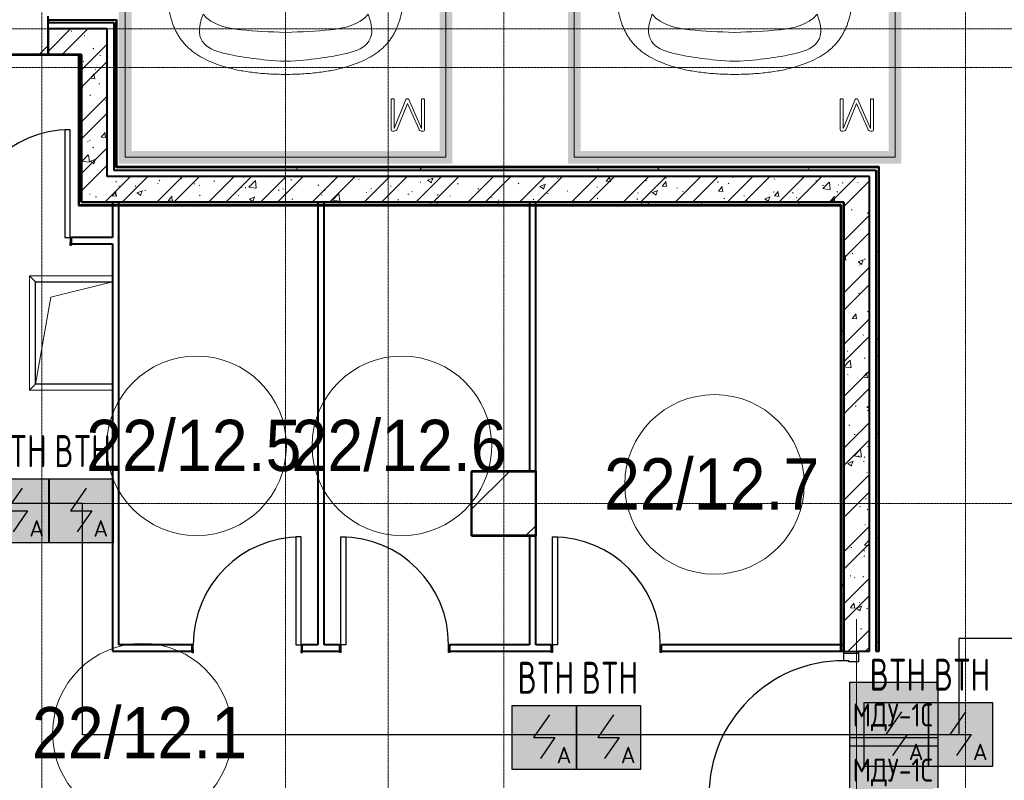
# Model space of a CAD drawing. Header units: millimetres. Extents: x -135639 to 224623, y -383017 to -59102.
# Tile 134 of 256: x 113622 to 121296, y -337573 to -331643. Entities that reach past the tile are written whole.
import ezdxf
from ezdxf.enums import TextEntityAlignment as Align

# ---------------------------------------------------------------- set-up
doc = ezdxf.new("R2010")
doc.units = ezdxf.units.MM
for name, pattern in [('CONTINOUS', [0]), ('Линия сетки', [25, 20, -2.5, 0, -2.5]), ('Невидимые', [5, 3, -2]), ('Штрих_3_3_', [6, 3, -3])]:
    doc.linetypes.add(name, pattern=pattern)
for name, color, linetype, lineweight in [('A-000-M_MASS', 7, 'Continuous', 18), ('A-010-A_ROOM', 7, 'Continuous', 20), ('A-200-M_WALL', 7, 'Continuous', 18), ('A-200-M_WALL_EXT', 7, 'Continuous', 18), ('A-200-M_WALL_INT', 7, 'Continuous', 18), ('A-200-M_WALL_PAT', 7, 'Continuous', 40), ('A-314-M_WINDOW', 7, 'Continuous', 18), ('A-325-M_DOOR', 7, 'Continuous', 18), ('A-325-M_DOOR__FRAME', 7, 'Continuous', 30), ('A-325-M_DOOR_PANEL', 7, 'Continuous', 30), ('C-953-M_PARKING', 7, 'Continuous', 18), ('C-953-MH_PARKING', 7, 'Невидимые', 18), ('S-280-M_COLUMN', 7, 'Continuous', 18), ('S-280-M_STRUCT_FRAME', 7, 'Continuous', 18), ('Z-030-M_GRID', 7, 'Continuous', 9), ('Арматура воздуховодов', 7, 'Continuous', 18), ('ОС', 5, 'Continuous', 25), ('ПС', 7, 'Continuous', 40), ('СС-011-ПОЖ-СИГНАЛИЗАЦИЯ', 1, 'Continuous', 30)]:
    doc.layers.add(name, color=color, linetype=linetype, lineweight=lineweight)
doc.layers.add('ССПС', color=5, linetype='Continuous')
doc.styles.add('1111', font='isocpeur.ttf')
doc.styles.add('Arial_2', font='arial.ttf', dxfattribs={"width": 0.9, "height": 400})
pattern_1 = [(50, (0, 0), (437.2423, -38.2536), [45.72, -502.92]), (355, (0, 0), (-84.5828, 458.5367), [36.576, -402.336]), (100.451, (36.44, -3.2), (352.662, 420.2802), [38.856, -427.416]), (46.184, (0, 121.9), (650.59, -100.9033), [68.58, -754.38]), (96.636, (54.2, 113.5), (569.766, 593.8263), [58.284, -641.125]), (351.184, (0, 121.9), (569.7716, 593.8214), [54.864, -603.504]), (21, (60.96, 91.44), (363.8751, -245.4366), [45.72, -502.92]), (326, (60.96, 91.44), (148.3253, 442.0518), [36.576, -402.336]), (71.451, (91.3, 71), (512.201, 196.6115), [38.856, -427.416]), (37.5, (0, 0), (7.41278, 202.93179), [6.706, -390.754, 6.706, -401.726, -403.86]), (37.5, (0, 0), (7.41278, 202.93179), [-805.891, 6.706, -397.154]), (7.5, (0, 0), (160.36715, 240.43305), [6.706, -226.162, 6.706, -381.61, -153.924]), (7.5, (0, 0), (160.36715, 240.43305), [-621.182, 6.706, -147.218]), (327.5, (-135.94, 0), (325.41783, -13.7491), [6.706, -145.694, 6.706, -468.782, -630.936]), (327.5, (-135.94, 0), (325.41783, -13.7491), [-627.888, 6.706, -624.23]), (317.5, (-196.9, 0), (355.51, 61.0244), [6.706, -191.414, 6.706, -309.067, -448.056]), (317.5, (-196.9, 0), (355.51, 61.0244), [-513.893, 6.706, -441.35])]
pattern_2 = [(45, (0, 0), (-202.05576, 202.05576), []), (45, (134.7, 0), (-202.05576, 202.05576), [])]
pattern_3 = [(0, (0, 0), (812.8, 203.2), [67.056, -542.544, 67.056, -542.544, -3251.2]), (0, (0, 0), (812.8, 203.2), [-1219.2, 67.056, -1152.144, 67.056, -542.544, -1422.4]), (0, (0, 0), (812.8, 203.2), [-3048, 67.056, -339.344, 67.056, -948.944]), (120, (304.8, 101.6), (-582.37636, 602.30545), [67.056, -542.544, 67.056, -542.544, -3251.2]), (120, (304.8, 101.6), (-582.37636, 602.30545), [-1219.2, 67.056, -1152.144, 67.056, -542.544, -1422.4]), (120, (304.8, 101.6), (-582.37636, 602.30545), [-3048, 67.056, -339.344, 67.056, -948.944]), (240, (406.4, 508), (-230.42364, -805.50545), [67.056, -542.544, 67.056, -542.544, -3251.2]), (240, (406.4, 508), (-230.42364, -805.50545), [-1219.2, 67.056, -1152.144, 67.056, -542.544, -1422.4]), (240, (406.4, 508), (-230.42364, -805.50545), [-3048, 67.056, -339.344, 67.056, -948.944])]
pattern_4 = [(45, (0, 0), (-628.618, 628.618), []), (45, (628.6, 0), (-628.618, 628.618), [1111.25, -222.25, 6.706, -215.544])]

# ---------------------------------------------------------------- blocks, each defined once
blk = doc.blocks.new('101_Дверь_Однопольная - _ПЧ_800х2000_Кладовая_Л-4171007-B2_-11_400_')
at = {"layer": 'A-325-M_DOOR', "color": 253, "lineweight": 30, "true_color": 0xaaaaaa}
for p, q in [((-430, 25), (-431, 25)), ((-431, 25), (-431, -35)), ((-430, -35), (-430, 25)), ((431, 25), (430, 25)), ((430, 25), (430, -35)), ((431, -35), (431, 25)), ((-431, -35), (-430, -35)), ((430, -35), (431, -35))]:
    blk.add_line(p, q, dxfattribs=at)
at = {"layer": 'A-325-M_DOOR__FRAME', "color": 253, "true_color": 0xaaaaaa}
for p, q in [((-420, 25), (-430, 25)), ((-430, 25), (-430, -35)), ((-420, -15), (-420, 25)), ((430, 25), (420, 25)), ((420, 25), (420, -15)), ((430, -35), (430, 25)), ((-430, -35), (-419, -35)), ((-419, -15), (-420, -15)), ((-419, -35), (-419, -15)), ((420, -15), (419, -15)), ((419, -15), (419, -35)), ((419, -35), (430, -35))]:
    blk.add_line(p, q, dxfattribs=at)
at = {"layer": 'A-325-M_DOOR_PANEL', "color": 253, "true_color": 0xaaaaaa}
for p, q in [((420, 865), (380, 865)), ((380, 865), (380, 25)), ((420, 25), (420, 865)), ((380, 25), (420, 25))]:
    blk.add_line(p, q, dxfattribs=at)
blk.add_arc((420, 25), 840, 90, 180, dxfattribs=at)
blk = doc.blocks.new('101_Дверь_Однопольная - _ПЧ_800х2000_Кладовая_Пр-4171002-B2_-11_400_')
at = {"layer": 'A-325-M_DOOR', "color": 253, "lineweight": 30, "true_color": 0xaaaaaa}
for p, q in [((-431, 25), (-430, 25)), ((-431, -35), (-431, 25)), ((-430, 25), (-430, -35)), ((430, -35), (430, 25)), ((430, 25), (431, 25)), ((431, 25), (431, -35)), ((-430, -35), (-431, -35)), ((431, -35), (430, -35))]:
    blk.add_line(p, q, dxfattribs=at)
at = {"layer": 'A-325-M_DOOR__FRAME', "color": 253, "true_color": 0xaaaaaa}
for p, q in [((-430, 25), (-420, 25)), ((-430, -35), (-430, 25)), ((-420, 25), (-420, -15)), ((420, 25), (430, 25)), ((420, -15), (420, 25)), ((430, 25), (430, -35)), ((-419, -35), (-430, -35)), ((-420, -15), (-419, -15)), ((-419, -15), (-419, -35)), ((419, -15), (420, -15)), ((419, -35), (419, -15)), ((430, -35), (419, -35))]:
    blk.add_line(p, q, dxfattribs=at)
at = {"layer": 'A-325-M_DOOR_PANEL', "color": 253, "true_color": 0xaaaaaa}
for p, q in [((-420, 865), (-380, 865)), ((-420, 25), (-420, 865)), ((-380, 865), (-380, 25)), ((-380, 25), (-420, 25))]:
    blk.add_line(p, q, dxfattribs=at)
blk.add_arc((-420, 25), 840, 0, 90, dxfattribs=at)
blk = doc.blocks.new('101_Дверь_Однопольная - _ПЧ_Мет_1000х2000_Блок кладовых_EI60_Пр-4431737-B2_-11_400_')
at = {"layer": 'A-325-M_DOOR', "color": 253, "lineweight": 30, "true_color": 0xaaaaaa}
for p, q in [((-600, 100), (-585, 100)), ((-600, -15), (-600, 100)), ((-585, 100), (-585, -15)), ((585, -15), (585, 100)), ((585, 100), (600, 100)), ((600, 100), (600, -15)), ((-585, -15), (-600, -15)), ((600, -15), (585, -15))]:
    blk.add_line(p, q, dxfattribs=at)
at = {"layer": 'A-325-M_DOOR__FRAME', "color": 253, "true_color": 0xaaaaaa}
for p, q in [((-585, 100), (-525, 100)), ((-585, -15), (-585, 100)), ((-525, 100), (-525, 60)), ((525, 100), (585, 100)), ((525, 60), (525, 100)), ((585, 100), (585, -15)), ((-525, 60), (-515, 60)), ((-515, 60), (-515, -15)), ((515, 60), (525, 60)), ((515, -15), (515, 60)), ((-515, -15), (-585, -15)), ((585, -15), (515, -15))]:
    blk.add_line(p, q, dxfattribs=at)
at = {"layer": 'A-325-M_DOOR_PANEL', "color": 253, "true_color": 0xaaaaaa}
for p, q in [((-525, 1150), (-485, 1150)), ((-525, 100), (-525, 1150)), ((-485, 1150), (-485, 100)), ((-485, 100), (-525, 100))]:
    blk.add_line(p, q, dxfattribs=at)
blk.add_arc((-525, 100), 1050, 0, 90, dxfattribs=at)
blk = doc.blocks.new('A_PAR_Parking - M-2663509-B2_-11_400_')
at = {"layer": 'C-953-M_PARKING', "true_color": 0xf7f9fb}
blk.add_hatch(color=7, dxfattribs=at).paths.add_polyline_path([(-1300, 2650), (-1300, -2700), (1300, -2700), (1300, 2650), (1200, 2650), (1200, -2600), (-1200, -2600), (-1200, 2650)])
at = {"layer": 'A-000-M_MASS', "color": 253, "true_color": 0xaaaaaa}
for p, q in [((-853.2, 716.7), (-993.1, 639.1)), ((853.2, 716.7), (993.1, 639.1)), ((-906.1, 687.4), (-993.1, 639.1)), ((993.1, 639.1), (906.1, 687.4))]:
    blk.add_line(p, q, dxfattribs=at)
for centre, start, end in [((-1010.2, 677.7), 223.41837, 293.93047), ((1010.2, 677.7), 246.06953, 316.58163)]:
    blk.add_arc(centre, 42.2, start, end, dxfattribs=at)
for points, knots in [([(-907.6, 876.4), (-907.6, 976), (-911.2, 1161), (-920, 1362), (-926.1, 1508.1), (-930.5, 1645.4), (-930.2, 1768.6), (-921.6, 1880.2), (-910.5, 1957.2), (-893.9, 2030.5), (-870.8, 2100), (-840.5, 2165.3), (-808.7, 2215.9), (-778.9, 2254), (-754.4, 2281.2), (-727.4, 2307.2), (-698.1, 2331.9), (-667.3, 2354.9), (-635.8, 2376.1), (-604.5, 2395.2), (-574, 2412.1), (-545.3, 2426.4), (-519.1, 2437.8), (-499.9, 2445), (-485.2, 2449.7), (-474.3, 2452.8), (-463.2, 2455.6), (-451.9, 2458.1), (-440.1, 2460.6), (-427.5, 2463), (-414, 2465.5), (-401.8, 2467.8), (-391.4, 2469.7), (-383.1, 2471.3), (-375.8, 2472.6), (-369.6, 2473.7), (-363, 2474.8), (-356.1, 2475.9), (-348.8, 2477.1), (-342.9, 2477.9), (-336.8, 2478.8), (-330.4, 2479.7), (-323.7, 2480.6), (-316.6, 2481.5), (-309.1, 2482.4), (-301.4, 2483.3), (-293.2, 2484.2), (-284.6, 2485.1), (-275.5, 2486), (-262.9, 2487.1), (-249.4, 2488.3), (-234.8, 2489.5), (-223.4, 2490.4), (-211.5, 2491.2), (-198.9, 2492.1), (-185.8, 2492.9), (-167.6, 2494), (-148.2, 2495.1), (-127.4, 2496.1), (-105.9, 2497.2), (-77.2, 2498.4), (-39.8, 2499.8), (-13, 2500.7), (0.9, 2501.1)], [-1, -1, -1, -1, -0.913265, -0.826531, -0.783163, -0.739796, -0.653061, -0.612245, -0.571429, -0.530612, -0.489796, -0.44898, -0.408163, -0.387755, -0.367347, -0.346939, -0.326531, -0.306122, -0.285714, -0.265306, -0.244898, -0.22449, -0.204082, -0.183673, -0.173469, -0.163265, -0.153061, -0.142857, -0.132653, -0.122449, -0.112245, -0.102041, -0.096939, -0.091837, -0.086735, -0.084184, -0.081633, -0.076531, -0.07398, -0.071429, -0.068878, -0.066327, -0.063776, -0.061224, -0.058673, -0.056122, -0.053571, -0.05102, -0.048469, -0.045918, -0.040816, -0.038265, -0.035714, -0.033163, -0.030612, -0.028061, -0.02551, -0.020408, -0.017857, -0.015306, -0.010204, -0.005102, 0, 0, 0, 0]), ([(0.9, 2501.1), (21.7, 2500.5), (51.4, 2499.4), (87.7, 2498), (113.2, 2496.8), (137.2, 2495.6), (159.8, 2494.4), (180.9, 2493.2), (200.8, 2491.9), (219.4, 2490.6), (236.6, 2489.3), (252.9, 2488), (267.9, 2486.6), (281.9, 2485.3), (295, 2483.9), (307, 2482.6), (319.6, 2481.1), (329.9, 2479.7), (338.4, 2478.5), (344.6, 2477.7), (350.4, 2476.8), (355.9, 2475.9), (361.2, 2475.1), (366.3, 2474.2), (371.2, 2473.4), (377.4, 2472.3), (384.7, 2471), (393, 2469.4), (403.4, 2467.5), (415.6, 2465.2), (433.6, 2461.8), (453.8, 2457.8), (475.9, 2452.6), (497.6, 2446), (520.6, 2437.4), (555.5, 2422.1), (605.5, 2395.9), (669.1, 2355.3), (729.9, 2307.4), (772.8, 2262.9), (802.5, 2224.9), (822.6, 2195.1), (840.7, 2164.2), (856.7, 2132.1), (870.9, 2098.9), (887.5, 2053.3), (903.9, 1993.8), (915.3, 1931.2), (921.9, 1879.2), (925.6, 1839.1), (928.2, 1798), (929.8, 1755.7), (930.5, 1719.5), (930.6, 1689.9), (930.5, 1667.4), (930.3, 1644.6), (929.9, 1621.4), (929.4, 1597.9), (928.5, 1566.1), (927.2, 1525.5), (924.6, 1458.6), (919.2, 1336.4), (911, 1144.9), (907.6, 970.1), (907.6, 876.4)], [-1, -1, -1, -1, -0.992347, -0.98852, -0.984694, -0.980867, -0.977041, -0.973214, -0.969388, -0.965561, -0.961735, -0.957908, -0.954082, -0.950255, -0.946429, -0.942602, -0.938776, -0.933673, -0.931122, -0.928571, -0.92602, -0.923469, -0.920918, -0.918367, -0.915816, -0.913265, -0.908163, -0.903061, -0.897959, -0.887755, -0.877551, -0.857143, -0.836735, -0.816327, -0.795918, -0.77551, -0.734694, -0.693878, -0.653061, -0.612245, -0.591837, -0.571429, -0.55102, -0.530612, -0.510204, -0.489796, -0.44898, -0.408163, -0.387755, -0.367347, -0.346939, -0.326531, -0.306122, -0.295918, -0.285714, -0.27551, -0.265306, -0.255102, -0.244898, -0.22449, -0.204082, -0.163265, -0.081633, 0, 0, 0, 0]), ([(-479.6, 2441.4), (-586, 2391.8), (-718.7, 2282.7), (-847.3, 2127.6), (-828.4, 2057)], [0, 0, 0, 0, 0.53668, 1.024735, 1.024735, 1.024735, 1.024735]), ([(-828.4, 2057), (-802.6, 2015.7), (-728.3, 2173.2), (-566.1, 2339.3), (-504.9, 2380.6)], [0, 0, 0, 0, 0.497572, 1.022643, 1.022643, 1.022643, 1.022643]), ([(-459.4, 2446), (-507.5, 2397.9), (-600.9, 2146.6), (-695.8, 1683.9), (-743.6, 1354.1), (-774.1, 1106.3), (-734.1, 996.4), (-659.8, 552.2), (-618, 522.3), (-447.3, 564.9), (-233.6, 590.3), (-1.9, 601.6)], [0, 0, 0, 0, 0.884172, 2.058368, 3.212407, 3.977765, 4.871213, 5.547774, 6.288901, 6.772879, 7.454401, 7.454401, 7.454401, 7.454401]), ([(459.4, 2446), (507.5, 2397.9), (600.9, 2146.6), (695.8, 1683.9), (743.6, 1354.1), (774.1, 1106.3), (734.1, 996.4), (659.8, 552.2), (618, 522.3), (447.3, 564.9), (233.6, 590.3), (1.9, 601.6)], [0, 0, 0, 0, 0.884172, 2.058368, 3.212407, 3.977765, 4.871213, 5.547774, 6.288901, 6.772879, 7.454401, 7.454401, 7.454401, 7.454401]), ([(479.6, 2441.4), (586, 2391.8), (718.7, 2282.7), (847.3, 2127.6), (828.4, 2057)], [0, 0, 0, 0, 0.53668, 1.024735, 1.024735, 1.024735, 1.024735]), ([(828.4, 2057), (802.6, 2015.7), (728.3, 2173.2), (566.1, 2339.3), (504.9, 2380.6)], [0, 0, 0, 0, 0.497572, 1.022643, 1.022643, 1.022643, 1.022643]), ([(-908.3, 1105.9), (-792, 1130), (-753.2, 859.4), (-662.6, 332.1), (-655.4, -196.5), (-660.5, -684.2), (-662.6, -1068.4), (-763.9, -1442.7), (-816.5, -1156.9), (-841.5, -605.2), (-856.7, -17.5), (-856.5, 453.9), (-853.2, 716.7)], [0, 0, 0, 0, 1.013953, 2.476159, 4.172855, 5.704608, 7.082231, 8.244161, 9.589947, 11.154659, 12.917121, 14.362976, 14.362976, 14.362976, 14.362976]), ([(908.3, 1105.9), (792, 1130), (753.2, 859.4), (662.6, 332.1), (655.4, -196.5), (660.5, -684.2), (662.6, -1068.4), (763.9, -1442.7), (816.5, -1156.9), (841.5, -605.2), (856.7, -17.5), (856.5, 453.9), (853.2, 716.7)], [0, 0, 0, 0, 1.013953, 2.476159, 4.172855, 5.704608, 7.082231, 8.244161, 9.589947, 11.154659, 12.917121, 14.362976, 14.362976, 14.362976, 14.362976]), ([(-1040.9, 648.7), (-1044.3, 651.7), (-1048.7, 656.6), (-1052.9, 663.7), (-1055.3, 669.5), (-1057.1, 675.4), (-1058, 681.7), (-1058.4, 688.2), (-1057.8, 701.7), (-1052.2, 723.5), (-1035.9, 755.8), (-1011.1, 789.9), (-984.6, 818.2), (-961.5, 838.8), (-943.7, 853.1), (-925.6, 865.8), (-913.6, 873), (-907.6, 876.4)], [-1, -1, -1, -1, -0.941667, -0.9125, -0.883333, -0.854167, -0.825, -0.795833, -0.766667, -0.65, -0.533333, -0.4, -0.266667, -0.2, -0.133333, -0.066667, 0, 0, 0, 0]), ([(907.6, 876.4), (912.9, 873.5), (923.4, 867.2), (944.5, 852.7), (970.5, 831.6), (999.5, 802.9), (1025.9, 770.7), (1043.2, 742.4), (1052.9, 719.4), (1057.4, 702.8), (1058.6, 689.7), (1057.9, 679.9), (1056.4, 672.8), (1054.1, 666.1), (1049.7, 657.8), (1044.8, 652.2), (1040.9, 648.7)], [-1, -1, -1, -1, -0.941667, -0.883333, -0.766667, -0.65, -0.533333, -0.4, -0.333333, -0.266667, -0.2, -0.166667, -0.133333, -0.1, -0.066667, 0, 0, 0, 0]), ([(0, -2003.8), (-45, -2003.7), (-131.8, -2001.4), (-251.9, -1990.7), (-361.8, -1973.6), (-461.5, -1950.2), (-550.8, -1921), (-629.5, -1886.4), (-686.2, -1853.3), (-726.1, -1824.5), (-753.4, -1801.8), (-773.8, -1781.9), (-788.8, -1765.5), (-799.4, -1753.1), (-809.5, -1740.4), (-818.9, -1727.5), (-827.7, -1714.4), (-836.1, -1701.2), (-843.9, -1687.9), (-851.2, -1674.4), (-857.9, -1660.8), (-864.3, -1647.2), (-870.2, -1633.6), (-875.7, -1619.8), (-880.7, -1606), (-885.4, -1592.2), (-889.8, -1578.4), (-893.7, -1564.6), (-897.4, -1550.8), (-900.7, -1537.2), (-903.9, -1523.6), (-906.6, -1510.1), (-909.2, -1496.6), (-911.6, -1483.4), (-913.8, -1470.2), (-915.7, -1457.2), (-917.5, -1444.4), (-919.2, -1431.8), (-920.9, -1419.4), (-922.8, -1403.2), (-925.1, -1383.5), (-927.6, -1360.8), (-929.8, -1338.8), (-931.7, -1317.6), (-934, -1290), (-936.3, -1256.7), (-938.2, -1217.6), (-939.4, -1178.6), (-940, -1138.8), (-940, -1097.3), (-939.4, -1038.8), (-937.7, -958.2), (-934.4, -846), (-930.5, -714.1), (-926.5, -558.6), (-922.7, -375.9), (-918.9, -163.4), (-914.9, 81.7), (-911.4, 315.4), (-908.5, 521.3), (-906.9, 630.9), (-906.1, 687.4)], [-1, -1, -1, -1, -0.97619, -0.952381, -0.928571, -0.904762, -0.880952, -0.857143, -0.833333, -0.821429, -0.809524, -0.797619, -0.791667, -0.785714, -0.779762, -0.77381, -0.767857, -0.761905, -0.755952, -0.75, -0.744048, -0.738095, -0.732143, -0.72619, -0.720238, -0.714286, -0.708333, -0.702381, -0.696429, -0.690476, -0.684524, -0.678571, -0.672619, -0.666667, -0.660714, -0.654762, -0.64881, -0.642857, -0.636905, -0.630952, -0.619048, -0.607143, -0.595238, -0.583333, -0.571429, -0.547619, -0.52381, -0.5, -0.47619, -0.452381, -0.428571, -0.380952, -0.333333, -0.285714, -0.238095, -0.190476, -0.142857, -0.095238, -0.047619, -0.02381, 0, 0, 0, 0]), ([(906.1, 687.4), (906.9, 630.9), (908.5, 521.3), (910.7, 366.9), (912.8, 221.9), (915.6, 40.8), (918.9, -163.4), (922.7, -375.9), (926.5, -558.6), (929.8, -688.2), (932.5, -780), (934.3, -843.5), (936, -902.1), (937.5, -956.3), (938.7, -1006.6), (939.6, -1053.4), (940, -1097.3), (940, -1138.8), (939.4, -1178.6), (938.2, -1217.6), (936.3, -1256.7), (934, -1290), (931.7, -1317.6), (929.8, -1338.8), (927.6, -1360.8), (925.1, -1383.5), (922.8, -1403.2), (920.9, -1419.4), (919.2, -1431.8), (917.5, -1444.4), (915.7, -1457.2), (913.8, -1470.2), (911.6, -1483.4), (909.2, -1496.6), (906.6, -1510.1), (903.9, -1523.6), (900.7, -1537.2), (897.4, -1550.8), (893.7, -1564.6), (889.8, -1578.4), (885.4, -1592.2), (880.7, -1606), (875.7, -1619.8), (870.2, -1633.6), (864.3, -1647.2), (857.9, -1660.8), (851.2, -1674.4), (843.9, -1687.9), (836.1, -1701.2), (827.7, -1714.4), (818.9, -1727.5), (809.5, -1740.4), (799.4, -1753.1), (788.8, -1765.5), (773.8, -1781.9), (753.4, -1801.8), (726.1, -1824.5), (686.2, -1853.3), (606.8, -1899.6), (494.8, -1942.4), (361.8, -1973.6), (251.9, -1990.7), (131.8, -2001.4), (45, -2003.7), (0, -2003.8)], [-1, -1, -1, -1, -0.97619, -0.952381, -0.928571, -0.904762, -0.857143, -0.809524, -0.761905, -0.714286, -0.690476, -0.666667, -0.642857, -0.619048, -0.595238, -0.571429, -0.547619, -0.52381, -0.5, -0.47619, -0.452381, -0.428571, -0.416667, -0.404762, -0.392857, -0.380952, -0.369048, -0.363095, -0.357143, -0.35119, -0.345238, -0.339286, -0.333333, -0.327381, -0.321429, -0.315476, -0.309524, -0.303571, -0.297619, -0.291667, -0.285714, -0.279762, -0.27381, -0.267857, -0.261905, -0.255952, -0.25, -0.244048, -0.238095, -0.232143, -0.22619, -0.220238, -0.214286, -0.208333, -0.202381, -0.190476, -0.178571, -0.166667, -0.142857, -0.095238, -0.071429, -0.047619, -0.02381, 0, 0, 0, 0]), ([(-643, -1534.6), (-731.6, -1765.4), (-468.2, -1854.8), (-203.3, -1891), (-1.9, -1901.6)], [0, 0, 0, 0, 0.867049, 1.684227, 1.684227, 1.684227, 1.684227]), ([(-643, -1534.6), (-569.6, -1622.1), (-348.5, -1664.3), (-124, -1672.4), (-1.9, -1676.2)], [0, 0, 0, 0, 0.616728, 1.242165, 1.242165, 1.242165, 1.242165]), ([(643, -1534.6), (731.6, -1765.4), (468.2, -1854.8), (203.3, -1891), (1.9, -1901.6)], [0, 0, 0, 0, 0.867049, 1.684227, 1.684227, 1.684227, 1.684227]), ([(643, -1534.6), (569.6, -1622.1), (348.5, -1664.3), (124, -1672.4), (1.9, -1676.2)], [0, 0, 0, 0, 0.616728, 1.242165, 1.242165, 1.242165, 1.242165])]:
    blk.add_open_spline(points, degree=3, knots=knots, dxfattribs=at)
for points, degree in [([(-376.2, 2469.9), (-425, 2411.7), (-256.6, 2425), (-1.9, 2431.6)], 3), ([(376.2, 2469.9), (425, 2411.7), (256.6, 2425), (1.9, 2431.6)], 3), ([(-1.9, 1329.8), (-478.1, 1299.2), (-761.9, 1135.3)], 2), ([(1.9, 1329.8), (478.1, 1299.2), (761.9, 1135.3)], 2), ([(-599.3, 190.1), (-592, 24.4), (-575.2, -588.2), (-560, -1389.4)], 3), ([(599.3, 190.1), (592, 24.4), (575.2, -588.2), (560, -1389.4)], 3)]:
    blk.add_open_spline(points, degree=degree, dxfattribs=at)
at = {"layer": 'C-953-M_PARKING', "color": 253, "true_color": 0xaaaaaa}
for p, q in [((-1250, -2650), (-1250, 2650)), ((1250, 2650), (1250, -2650)), ((822.6, -2197.9), (822.1, -2200.1)), ((822.1, -2200.1), (822.1, -2433.8)), ((824.5, -2196.4), (822.6, -2197.9)), ((822.6, -2197.9), (824.5, -2196.4)), ((828.2, -2195.4), (824.5, -2196.4)), ((824.5, -2196.4), (828.2, -2195.4)), ((833.8, -2195), (828.2, -2195.4)), ((839.8, -2195.4), (833.8, -2195)), ((843.6, -2196.4), (839.8, -2195.4)), ((839.8, -2195.4), (843.6, -2196.4)), ((845.7, -2197.9), (843.6, -2196.4)), ((843.6, -2196.4), (845.7, -2197.9)), ((846.5, -2200.1), (845.7, -2197.9)), ((938, -2198.7), (846.5, -2425.3)), ((846.5, -2425.3), (846.5, -2200.1)), ((939, -2197.3), (938, -2198.7)), ((938, -2198.7), (939, -2197.3)), ((941, -2196.1), (939, -2197.3)), ((939, -2197.3), (941, -2196.1)), ((944.2, -2195.3), (941, -2196.1)), ((941, -2196.1), (944.2, -2195.3)), ((948.9, -2195), (944.2, -2195.3)), ((944.2, -2195.3), (948.9, -2195)), ((953.2, -2195.3), (948.9, -2195)), ((948.9, -2195), (953.2, -2195.3)), ((956.4, -2196.1), (953.2, -2195.3)), ((953.2, -2195.3), (956.4, -2196.1)), ((958.5, -2197.3), (956.4, -2196.1)), ((956.4, -2196.1), (958.5, -2197.3)), ((959.7, -2198.7), (958.5, -2197.3)), ((958.5, -2197.3), (959.7, -2198.7)), ((1058.6, -2425.3), (959.7, -2198.7)), ((1059.2, -2197.9), (1058.6, -2200.1)), ((1058.6, -2200.1), (1058.6, -2425.3)), ((1061.1, -2196.4), (1059.2, -2197.9)), ((1059.2, -2197.9), (1061.1, -2196.4)), ((1064.9, -2195.4), (1061.1, -2196.4)), ((1061.1, -2196.4), (1064.9, -2195.4)), ((1070.4, -2195), (1064.9, -2195.4)), ((1076.3, -2195.4), (1070.4, -2195)), ((1080, -2196.4), (1076.3, -2195.4)), ((1076.3, -2195.4), (1080, -2196.4)), ((1082.1, -2197.9), (1080, -2196.4)), ((1080, -2196.4), (1082.1, -2197.9)), ((1082.7, -2200.1), (1082.1, -2197.9)), ((1082.1, -2197.9), (1082.7, -2200.1)), ((1082.7, -2433.8), (1082.7, -2200.1)), ((869.4, -2430.3), (950, -2231.9)), ((950, -2231.9), (1037.2, -2429.5)), ((822.1, -2433.8), (825.8, -2443.3)), ((825.8, -2443.3), (833.1, -2445.9)), ((833.1, -2445.9), (846, -2445.9)), ((846, -2445.9), (854.6, -2444.9)), ((854.6, -2444.9), (861.1, -2441.8)), ((861.1, -2441.8), (865.9, -2436.9)), ((865.9, -2436.9), (869.4, -2430.3)), ((1037.2, -2429.5), (1041.4, -2437.3)), ((1041.4, -2437.3), (1046.1, -2442.4)), ((1046.1, -2442.4), (1051.3, -2445.1)), ((1051.3, -2445.1), (1057.5, -2445.9)), ((1057.5, -2445.9), (1071.8, -2445.9)), ((1071.8, -2445.9), (1075.5, -2445.3)), ((1075.5, -2445.3), (1071.8, -2445.9)), ((1075.5, -2445.3), (1079, -2443.3)), ((1079, -2443.3), (1075.5, -2445.3)), ((1079, -2443.3), (1081.6, -2439.5)), ((1081.6, -2439.5), (1079, -2443.3)), ((1081.6, -2439.5), (1082.7, -2433.8)), ((1250, -2650), (-1250, -2650))]:
    blk.add_line(p, q, dxfattribs=at)
at = {"layer": 'C-953-MH_PARKING', "color": 253, "linetype": 'Штрих_3_3_', "true_color": 0xaaaaaa}
blk.add_line((-1200, 2650), (1200, 2650), dxfattribs=at)
blk = doc.blocks.new('ПР - _ПЧ_1200_200_Оп250-0_Шаг300_Арм16_Арм10-3238604-B2_-11_400_')
at = {"layer": 'S-280-M_STRUCT_FRAME', "color": 21, "true_color": 0xffaaaa}
for p, q in [((-600, 0), (850, 0)), ((-515, 0), (515, 0)), ((-515, 0), (515, 0)), ((600, 0), (850, 0))]:
    blk.add_line(p, q, dxfattribs=at)
blk = doc.blocks.new('105_Приямок_C крышкой - 600х800-3525954-B2_-11_400_')
at = {"layer": 'A-314-M_WINDOW', "color": 253, "true_color": 0xaaaaaa}
for p, q in [((-445, -345), (-445, 300)), ((445, 300), (445, -345)), ((445, -345), (-445, -345))]:
    blk.add_line(p, q, dxfattribs=at)
at = {"layer": 'S-280-M_STRUCT_FRAME', "color": 253, "true_color": 0xaaaaaa}
for p, q in [((-400, -300), (-445, -345)), ((400, -300), (445, -345))]:
    blk.add_line(p, q, dxfattribs=at)
blk = doc.blocks.new('135_SLK_GD_AR_rvt-1-B2_-11_400_')
at = {"layer": 'A-200-M_WALL_PAT', "lineweight": 9, "true_color": 0xaaaaaa}
h = blk.add_hatch(dxfattribs=at)
h.set_pattern_fill('FP_4', color=253, style=0, pattern_type=2)
h.set_pattern_definition(pattern_3)
h.paths.add_polyline_path([(122930, 28900), (122930, 30050), (122910, 30050), (122910, 28900)])
h = blk.add_hatch(dxfattribs=at)
h.set_pattern_fill('FP_1', color=253, style=0, pattern_type=2)
h.set_pattern_definition(pattern_1)
h.paths.add_polyline_path([(122860, 29800), (122860, 30000), (122400, 30000), (122400, 29800), (122736.3, 29800)])
h = blk.add_hatch(dxfattribs=at)
h.set_pattern_fill('FP_2', color=253, style=0, pattern_type=2)
h.set_pattern_definition(pattern_2)
h.paths.add_polyline_path([(122860, 29800), (122860, 30000), (122400, 30000), (122400, 29800), (122736.3, 29800)])
h = blk.add_hatch(dxfattribs=at)
h.set_pattern_fill('FP_4', color=253, style=0, pattern_type=2)
h.set_pattern_definition(pattern_3)
h.paths.add_polyline_path([(122660, 28650), (122660, 29800), (122640, 29800), (122640, 28650)])
h = blk.add_hatch(dxfattribs=at)
h.set_pattern_fill('FP_1', color=253, style=0, pattern_type=2)
h.set_pattern_definition(pattern_1)
h.paths.add_polyline_path([(122860, 28650), (122860, 29800), (122660, 29800), (122660, 28650), (122736.3, 28650)])
h = blk.add_hatch(dxfattribs=at)
h.set_pattern_fill('FP_2', color=253, style=0, pattern_type=2)
h.set_pattern_definition(pattern_2)
h.paths.add_polyline_path([(122860, 28650), (122860, 29800), (122660, 29800), (122660, 28650), (122736.3, 28650)])
h = blk.add_hatch(dxfattribs=at)
h.set_pattern_fill('FP_4', color=253, style=0, pattern_type=2)
h.set_pattern_definition(pattern_3)
h.paths.add_polyline_path([(128850, 28900), (128870, 28900), (128870, 28920), (122930, 28920), (122930, 28900), (128282.5, 28900)])
h = blk.add_hatch(dxfattribs=at)
h.set_pattern_fill('FP_4', color=253, style=0, pattern_type=2)
h.set_pattern_definition(pattern_3)
h.paths.add_polyline_path([(128850, 25150), (128870, 25150), (128870, 28900), (128850, 28899.1), (128850, 26900.8)])
h = blk.add_hatch(dxfattribs=at)
h.set_pattern_fill('FP_1', color=253, style=0, pattern_type=2)
h.set_pattern_definition(pattern_1)
h.paths.add_polyline_path([(128600, 28650), (128800, 28650), (128800, 28850), (122860, 28850), (122860, 28650), (128575, 28650)])
h = blk.add_hatch(dxfattribs=at)
h.set_pattern_fill('FP_2', color=253, style=0, pattern_type=2)
h.set_pattern_definition(pattern_2)
h.paths.add_polyline_path([(128600, 28650), (128800, 28650), (128800, 28850), (122860, 28850), (122860, 28650), (128575, 28650)])
h = blk.add_hatch(dxfattribs=at)
h.set_pattern_fill('FP_4', color=253, style=0, pattern_type=2)
h.set_pattern_definition(pattern_3)
h.paths.add_polyline_path([(128580, 28630), (128580, 28650), (122640, 28650), (122640, 28630), (128575, 28630)])
h = blk.add_hatch(dxfattribs=at)
h.set_pattern_fill('FP_4', color=253, style=0, pattern_type=2)
h.set_pattern_definition(pattern_3)
h.paths.add_polyline_path([(128600, 25150), (128600, 28650), (128580, 28650), (128580, 25150)])
h = blk.add_hatch(dxfattribs=at)
h.set_pattern_fill('FP_1', color=253, style=0, pattern_type=2)
h.set_pattern_definition(pattern_1)
h.paths.add_polyline_path([(128715, 25150), (128800, 25150), (128800, 28650), (128600, 28650), (128600, 25150)])
h = blk.add_hatch(dxfattribs=at)
h.set_pattern_fill('FP_2', color=253, style=0, pattern_type=2)
h.set_pattern_definition(pattern_2)
h.paths.add_polyline_path([(128715, 25150), (128800, 25150), (128800, 28650), (128600, 28650), (128600, 25150)])
at = {"layer": 'A-200-M_WALL', "color": 253, "lineweight": 40, "true_color": 0xaaaaaa}
for p, q in [((122930, 30070), (122400, 30070)), ((122930, 30070), (122930, 30050)), ((122930, 28920), (122930, 30050)), ((122640, 29800), (122640, 28650)), ((122660, 29800), (122660, 28650)), ((122660, 28650), (122660, 29800)), ((122935, 28920), (122930, 28920)), ((128870, 28920), (122935, 28920)), ((128870, 28920), (128870, 28900)), ((128870, 25150), (128870, 28900)), ((122640, 28630), (122640, 28650)), ((122640, 28630), (128575, 28630)), ((122860, 28650), (122900, 28650)), ((122900, 28650), (122860, 28650)), ((122950, 28650), (122900, 28650)), ((122900, 28650), (122950, 28650)), ((122950, 28650), (122900, 28650)), ((122950, 28650), (124500, 28650)), ((124500, 28650), (122950, 28650)), ((124550, 28650), (124500, 28650)), ((124500, 28650), (124550, 28650)), ((124550, 28650), (124500, 28650)), ((124550, 28650), (126150, 28650)), ((126150, 28650), (124550, 28650)), ((126200, 28650), (126150, 28650)), ((126150, 28650), (126200, 28650)), ((126200, 28650), (126150, 28650)), ((126200, 28650), (128575, 28650)), ((128575, 28650), (126200, 28650)), ((128580, 28650), (128575, 28650)), ((128575, 28630), (128580, 28630)), ((128580, 28630), (128580, 25150)), ((128600, 28650), (128600, 25200)), ((128600, 25200), (128600, 28650)), ((128600, 25200), (128600, 25150)), ((128600, 25150), (128600, 25200)), ((128600, 25150), (128600, 25200))]:
    blk.add_line(p, q, dxfattribs=at)
at = {"layer": 'A-200-M_WALL_INT', "color": 253, "lineweight": 40, "true_color": 0xaaaaaa}
for p, q in [((122400, 30075), (122400, 30050)), ((122400, 30050), (122910, 30050)), ((122910, 30050), (122910, 28900)), ((122935, 30070), (122935, 30075)), ((122935, 30050), (122935, 30070)), ((122935, 28925), (122935, 30050)), ((122860, 30000), (122400, 30000)), ((122400, 30000), (122400, 29800)), ((122860, 29800), (122860, 30000)), ((118802, 29798), (122635, 29798)), ((122635, 29800), (122000, 29800)), ((122400, 29800), (122660, 29800)), ((122660, 29800), (122635, 29800)), ((122635, 29798), (122635, 28650)), ((122860, 28850), (122860, 29800)), ((122910, 28900), (122930, 28900)), ((122930, 28900), (122935, 28900)), ((128875, 28925), (122935, 28925)), ((122935, 28900), (128850, 28900)), ((128850, 28900), (128850, 25150)), ((128875, 28920), (128875, 28925)), ((128875, 28900), (128875, 28920)), ((128875, 25150), (128875, 28900)), ((128800, 28850), (122860, 28850)), ((128800, 28650), (128800, 28850)), ((122635, 28650), (122635, 28630)), ((122635, 28630), (122635, 28625)), ((122635, 28625), (128575, 28625)), ((122660, 28650), (122860, 28650)), ((122860, 28650), (122660, 28650)), ((122900, 28650), (122900, 28375)), ((122950, 25200), (122950, 28650)), ((124500, 28650), (124500, 25200)), ((124550, 25200), (124550, 28650)), ((126150, 28650), (126150, 26550)), ((126200, 26550), (126200, 28650)), ((128575, 28650), (128600, 28650)), ((128575, 28625), (128575, 25150)), ((128600, 28650), (128580, 28650)), ((128800, 25150), (128800, 28650)), ((122900, 28375), (122581, 28375)), ((122581, 28325), (122900, 28325)), ((122900, 28325), (122900, 25200)), ((125700, 26552), (125698, 26552)), ((125698, 26552), (125698, 26050)), ((126200, 26552), (125700, 26552)), ((125700, 26050), (125700, 26550)), ((125700, 26550), (126200, 26550)), ((126150, 26550), (126200, 26550)), ((126202, 26552), (126200, 26552)), ((126200, 26550), (126200, 26050)), ((126202, 26048), (126202, 26552)), ((125698, 26050), (125698, 26048)), ((125698, 26048), (126200, 26048)), ((126200, 26050), (125700, 26050)), ((126150, 26050), (126150, 25200)), ((126200, 26050), (126150, 26050)), ((126200, 25200), (126200, 26050)), ((126200, 26048), (126202, 26048)), ((122900, 25200), (122900, 25150)), ((123519, 25200), (122950, 25200)), ((124500, 25200), (124381, 25200)), ((124669, 25200), (124550, 25200)), ((126150, 25200), (125531, 25200)), ((126319, 25200), (126200, 25200)), ((128600, 25200), (127181, 25200)), ((122900, 25150), (123519, 25150)), ((124381, 25150), (124669, 25150)), ((125531, 25150), (126319, 25150)), ((127181, 25150), (128600, 25150)), ((128575, 25150), (128600, 25150)), ((128715, 25150), (128800, 25150)), ((128850, 25150), (128875, 25150))]:
    blk.add_line(p, q, dxfattribs=at)
at = {"layer": 'A-314-M_WINDOW', "color": 253, "lineweight": 18, "true_color": 0xaaaaaa, "rotation": 270.0000000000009}
blk.add_blockref('105_Приямок_C крышкой - 600х800-3525954-B2_-11_400_', (122600, 27630), dxfattribs=at)
at = {"layer": 'A-325-M_DOOR', "color": 253, "lineweight": 18, "true_color": 0xaaaaaa}
for name, p in [('101_Дверь_Однопольная - _ПЧ_800х2000_Кладовая_Л-4171007-B2_-11_400_', (122150, 28350)), ('101_Дверь_Однопольная - _ПЧ_800х2000_Кладовая_Л-4171007-B2_-11_400_', (123950, 25175)), ('101_Дверь_Однопольная - _ПЧ_800х2000_Кладовая_Пр-4171002-B2_-11_400_', (125100, 25175)), ('101_Дверь_Однопольная - _ПЧ_800х2000_Кладовая_Пр-4171002-B2_-11_400_', (126750, 25175))]:
    blk.add_blockref(name, p, dxfattribs=at)
at = {"layer": 'A-325-M_DOOR', "color": 253, "lineweight": 18, "true_color": 0xaaaaaa, "rotation": 89.99999999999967}
blk.add_blockref('101_Дверь_Однопольная - _ПЧ_Мет_1000х2000_Блок кладовых_EI60_Пр-4431737-B2_-11_400_', (128700, 24550), dxfattribs=at)
at = {"layer": 'C-953-M_PARKING', "color": 253, "lineweight": 18, "true_color": 0xaaaaaa}
for p in [(124250, 31650), (127750, 31650)]:
    blk.add_blockref('A_PAR_Parking - M-2663509-B2_-11_400_', p, dxfattribs=at)
at = {"layer": 'S-280-M_STRUCT_FRAME', "color": 253, "lineweight": 18, "true_color": 0xaaaaaa, "rotation": 89.99999999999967}
blk.add_blockref('ПР - _ПЧ_1200_200_Оп250-0_Шаг300_Арм16_Арм10-3238604-B2_-11_400_', (128700, 24550), dxfattribs=at)
blk = doc.blocks.new('ADSK_ОбобщеннаяМодель_ОтверстиеПрямоугольное_вПерекрытии - ADSK_ОтверстиеПрямоугольное_вПерекрытии-744863-B2_-11_400_')
at = {"layer": 'A-000-M_MASS', "color": 253, "lineweight": 30, "true_color": 0xaaaaaa}
for p, q in [((-300, -400), (-300, 400)), ((-300, 400), (300, 400)), ((300, -400), (-300, -400))]:
    blk.add_line(p, q, dxfattribs=at)
at = {"layer": 'A-000-M_MASS', "color": 253, "true_color": 0xaaaaaa}
for p, q in [((-180, 280), (300, 400)), ((-300, -400), (-180, 280))]:
    blk.add_line(p, q, dxfattribs=at)
blk = doc.blocks.new('135_SLK_K4_KR_rvt-1-B2_-11_400_')
at = {"layer": 'A-200-M_WALL_PAT', "lineweight": 9, "true_color": 0xaaaaaa}
h = blk.add_hatch(dxfattribs=at)
h.set_pattern_fill('FP_5', color=253, style=0, pattern_type=2)
h.set_pattern_definition(pattern_4)
h.paths.add_polyline_path([(118800, 29800), (122400, 29800), (122400, 30100), (115200, 30100), (115200, 29800), (118576.7, 29800)])
at = {"layer": 'S-280-M_COLUMN', "lineweight": 9, "true_color": 0xaaaaaa}
h = blk.add_hatch(dxfattribs=at)
h.set_pattern_fill('FP_5', color=253, style=0, pattern_type=2)
h.set_pattern_definition(pattern_4)
h.paths.add_polyline_path([(126200, 26050), (126200, 26550), (125700, 26550), (125700, 26050)])
at = {"layer": 'A-200-M_WALL_EXT', "color": 253, "lineweight": 40, "true_color": 0xaaaaaa}
for p, q in [((122400, 29800), (122400, 30100)), ((122000, 29800), (122400, 29800))]:
    blk.add_line(p, q, dxfattribs=at)
at = {"layer": 'S-280-M_COLUMN', "color": 253, "lineweight": 40, "true_color": 0xaaaaaa}
for p, q in [((126200, 26550), (125700, 26550)), ((125700, 26550), (125700, 26050)), ((126200, 26050), (126200, 26550)), ((125700, 26050), (126200, 26050))]:
    blk.add_line(p, q, dxfattribs=at)
at = {"layer": 'A-000-M_MASS', "color": 253, "lineweight": 18, "true_color": 0xaaaaaa}
blk.add_blockref('ADSK_ОбобщеннаяМодель_ОтверстиеПрямоугольное_вПерекрытии - ADSK_ОтверстиеПрямоугольное_вПерекрытии-744863-B2_-11_400_', (122600, 27630), dxfattribs=at)
blk = doc.blocks.new('050_Марка_Помещение - Номер-620969-B2_-11_400_')
at = {"layer": 'A-010-A_ROOM', "color": 253, "true_color": 0xaaaaaa}
blk.add_circle((0, 0), 3.5, dxfattribs=at)
blk = doc.blocks.new('-2 этаж')
at = {"layer": 'Z-030-M_GRID', "color": 253, "linetype": 'Линия сетки', "true_color": 0xaaaaaa}
for p, q in [((381442.3, -369620.9), (381442.3, -216207.4)), ((383342.3, -369628.3), (383342.3, -216207.4)), ((384142.3, -367088.3), (384142.3, -216207.4)), ((385042.3, -367080.7), (385042.3, -216207.4)), ((388642.3, -369620.5), (388642.3, -216207.4)), ((412503.2, -319927.3), (255412.1, -319927.3)), ((415041.9, -320227.3), (255412.1, -320227.3)), ((415042.1, -323627.3), (255412.3, -323627.3))]:
    blk.add_line(p, q, dxfattribs=at)
at = {"lineweight": 5}
for name in ['135_SLK_GD_AR_rvt-1-B2_-11_400_', '135_SLK_K4_KR_rvt-1-B2_-11_400_']:
    blk.add_blockref(name, (259092.3, -349927.3), dxfattribs=at)
at = {"layer": 'A-010-A_ROOM', "color": 253, "true_color": 0xaaaaaa, "xscale": 199.9999999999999, "yscale": 199.9999999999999, "zscale": 199.9999999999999}
for p in [(382648.8, -323177.4), (384248.8, -323177.4), (386685, -323477.4), (382225.8, -325417.2)]:
    blk.add_blockref('050_Марка_Помещение - Номер-620969-B2_-11_400_', p, dxfattribs=at)
at = {"layer": 'A-010-A_ROOM', "color": 253, "lineweight": 9, "true_color": 0xaaaaaa, "char_height": 400, "width": 2077.974, "attachment_point": 1, "style": 'Arial_2'}
for s, insert in [('22/12.5', (381787.9, -322974)), ('22/12.6', (383387.9, -322974)), ('22/12.7', (385824.1, -323274)), ('22/12.1', (381364.9, -325213.8))]:
    blk.add_mtext(s, dxfattribs=dict(at, insert=insert))
blk = doc.blocks.new('*U4706')
at = {"lineweight": 35, "true_color": 0xffffff}
h = blk.add_hatch(color=7, dxfattribs=at)
h.dxf.hatch_style = 1
h.paths.add_polyline_path([(0, 499.6), (0, 0), (499.6, 0), (499.6, 499.6)])
at = {"color": 1, "linetype": 'ByBlock', "lineweight": -2}
for p, q in [((289.5, 426.3), (166.9, 249.8)), ((166.9, 249.8), (332.7, 249.8)), ((332.7, 249.8), (219.3, 86.3))]:
    blk.add_line(p, q, dxfattribs=at)
at = {"color": 1, "linetype": 'ByBlock', "lineweight": -2, "ltscale": 0.1}
blk.add_lwpolyline([(0, 499.6), (499.6, 499.6), (499.6, 0), (0, 0)], close=True, dxfattribs=at)
at = {"color": 1, "linetype": 'ByBlock', "lineweight": -2, "ltscale": 1000, "style": '1111'}
blk.add_text('A', height=128.1, dxfattribs=at).set_placement((403.4, 49.2), align=Align.CENTER)
at = {"color": 0, "linetype": 'ByBlock', "lineweight": -2, "style": '1111'}
blk.add_attdef('INDEX', (-63.3, -234.7), '', height=125, dxfattribs=at)
at = {"color": 0, "linetype": 'ByBlock', "lineweight": -2, "style": '1111', "flags": 1}
for tag, p in [('NAME_DEVICE', (-64.1, -421.2)), ('NUM_POM', (-81.6, -847))]:
    blk.add_attdef(tag, p, '', height=125, dxfattribs=at)
at = {"color": 0, "linetype": 'ByBlock', "lineweight": -2, "style": '1111', "width": 0.7}
blk.add_attdef('NUM_DEVICE', (-64.1, -629.5), '', height=125, dxfattribs=at)
blk = doc.blocks.new('ger')
at = {"lineweight": 40, "ltscale": 2, "true_color": 0xffffff}
h = blk.add_hatch(color=7, dxfattribs=at)
h.dxf.hatch_style = 1
h.paths.add_polyline_path([(491036.1, -67335.5), (491036.1, -66842.7), (490344.7, -66842.7), (490344.7, -67335.5)])
at = {"layer": 'ОС', "color": 1, "lineweight": 30}
blk.add_lwpolyline([(491036.1, -66842.7), (490344.7, -66842.7), (490344.7, -67335.5), (491036.1, -67335.5)], close=True, dxfattribs=at)
at = {"layer": 'ССПС', "color": 1, "lineweight": -2, "ltscale": 1000, "style": '1111', "width": 0.8}
blk.add_text('МДУ-1С', height=180, dxfattribs=at).set_placement((490370.6, -67185.8))

msp = doc.modelspace()

# ---------------------------------------------------------------- linework, layer by layer
at = {"layer": 'СС-011-ПОЖ-СИГНАЛИЗАЦИЯ', "lineweight": 30}
msp.add_lwpolyline([(139439.9, -348883.7), (139439.9, -345773.9), (136984.1, -342566.2), (131918.6, -342566.2), (131918.6, -346651.2), (123811.1, -346651.2), (123811.1, -344720.7), (121375.9, -344720.7), (121375.9, -341589.4), (123063.1, -341589.4), (123063.1, -336467.9), (120942.8, -336467.9), (120942.8, -337219.5), (114112.6, -337219.5), (114112.6, -335415.8), (107146, -335415.8), (107146, -334219.8), (106112, -334219.8), (103296.9, -334219.8), (103296.9, -333946.8), (103296.9, -327062.7), (72935.1, -327062.7)], dxfattribs=at)

# ---------------------------------------------------------------- block references
at = {"color": 0}
msp.add_blockref('-2 этаж', (-267647.8, -11788.6), dxfattribs=at)
at = {"layer": 'Арматура воздуховодов', "lineweight": 30}
for p in [(-370255.9, -269968.3), (-370255.9, -270398.3)]:
    msp.add_blockref('ger', p, dxfattribs=at)
at = {"layer": 'ПС', "color": 7, "linetype": 'CONTINOUS', "lineweight": 30, "ltscale": 100}
ref = msp.add_blockref('*U4706', (113350.5, -335722.5), dxfattribs=dict(at, xscale=1.000736, yscale=1.000736, zscale=1.000736))
ref.add_attrib('NUM_DEVICE', 'BTH', dxfattribs={"layer": '0', "color": 0, "linetype": 'ByBlock', "lineweight": -2, "ltscale": 100, "height": 250.18, "style": '1111', "width": 0.7}).set_placement((113612.2, -335132), align=Align.CENTER)
ref = msp.add_blockref('*U4706', (113850.4, -335722.5), dxfattribs=dict(at, xscale=1.000736, yscale=1.000736, zscale=1.000736))
ref.add_attrib('NUM_DEVICE', 'BTH', dxfattribs={"layer": '0', "color": 0, "linetype": 'ByBlock', "lineweight": -2, "ltscale": 100, "height": 250.18, "style": '1111', "width": 0.7}).set_placement((114112.2, -335132), align=Align.CENTER)
ref = msp.add_blockref('*U4706', (117460.8, -337489.6), dxfattribs=dict(at, xscale=1.000736, yscale=1.000736, zscale=1.000736))
ref.add_attrib('NUM_DEVICE', 'BTH', dxfattribs={"layer": '0', "color": 0, "linetype": 'ByBlock', "lineweight": -2, "ltscale": 100, "height": 250.18, "style": '1111', "width": 0.7}).set_placement((117722.5, -336899.1), align=Align.CENTER)
ref = msp.add_blockref('*U4706', (117960.8, -337489.6), dxfattribs=dict(at, xscale=1.000736, yscale=1.000736, zscale=1.000736))
ref.add_attrib('NUM_DEVICE', 'BTH', dxfattribs={"layer": '0', "color": 0, "linetype": 'ByBlock', "lineweight": -2, "ltscale": 100, "height": 250.18, "style": '1111', "width": 0.7}).set_placement((118222.5, -336899.1), align=Align.CENTER)
ref = msp.add_blockref('*U4706', (120204.8, -337465.7), dxfattribs=dict(at, xscale=1.000736, yscale=1.000736, zscale=1.000736))
ref.add_attrib('NUM_DEVICE', 'BTH', dxfattribs={"layer": '0', "color": 0, "linetype": 'ByBlock', "lineweight": -2, "ltscale": 100, "height": 250.18, "style": '1111', "width": 0.7}).set_placement((120466.5, -336875.1), align=Align.CENTER)
ref = msp.add_blockref('*U4706', (120704.8, -337465.7), dxfattribs=dict(at, xscale=1.000736, yscale=1.000736, zscale=1.000736))
ref.add_attrib('NUM_DEVICE', 'BTH', dxfattribs={"layer": '0', "color": 0, "linetype": 'ByBlock', "lineweight": -2, "ltscale": 100, "height": 250.18, "style": '1111', "width": 0.7}).set_placement((120966.5, -336875.1), align=Align.CENTER)

doc.saveas('drawing.dxf')
